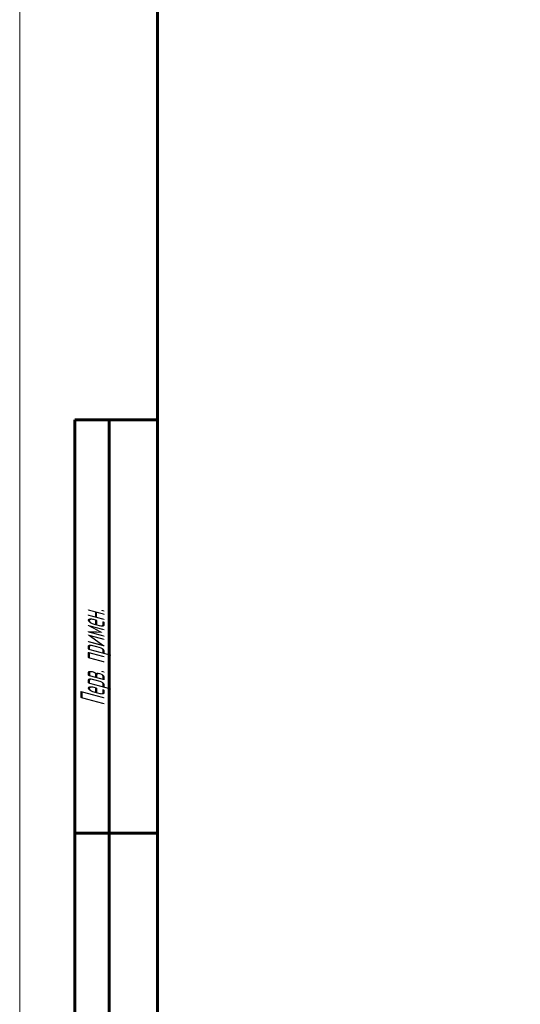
# Model space of a CAD drawing. Header units: millimetres. Extents: x 0 to 325, y 0 to 605.
# Tile 3 of 9: x 0 to 73, y 207 to 350. Entities that reach past the tile are written whole.
import ezdxf

# ---------------------------------------------------------------- set-up
doc = ezdxf.new("R2010")
doc.units = ezdxf.units.MM
for name, pattern in [('K5LT_BASIC', [0]), ('K5LT_THIN', [0]), ('K5LT_THIN_INCLUDED_TO_HATCHING', [0])]:
    doc.linetypes.add(name, pattern=pattern)
doc.layers.add('Системный слой', color=7, linetype='Continuous')
doc.layers.add('Системный слой (1)', color=251, linetype='Continuous', true_color=0x6c6c6c)
doc.styles.add('KDIMTEXTSTYLE', font='GOST_AU.SHX', dxfattribs={"width": 0.96, "oblique": 15, "height": 5})
doc.styles.add('KTEXTSTYLE', font='GOST_AU.SHX', dxfattribs={"width": 0.56, "height": 5})
doc.dimstyles.new('KDIMSTYLE (2.00)', dxfattribs={"dimtxt": 5, "dimasz": 1, "dimexe": 2, "dimexo": 0, "dimgap": 1, "dimtad": 1, "dimlfac": 0.5, "dimtxsty": 'KDIMTEXTSTYLE', "dimsah": 1, "dimcen": 0, "dimdle": 1, "dimadec": 0, "dimazin": 0, "dimtfac": 0.667, "dimtmove": 0, "dimatfit": 3, "dimfxl": 1, "dimtvp": 1, "dimtolj": 1, "dimtzin": 0, "dimarcsym": 0})

# ---------------------------------------------------------------- blocks, each defined once
blk = doc.blocks.new('U30')
at = {"layer": 'Системный слой (1)', "color": 7, "linetype": 'K5LT_THIN_INCLUDED_TO_HATCHING', "lineweight": 18, "true_color": 0xffffff}
blk.add_line((0, 0), (0.002123, 420.003221), dxfattribs=at)
blk = doc.blocks.new('KDIMARROW_01')
at = {"layer": 'Системный слой'}
blk.add_hatch(color=0, dxfattribs=at).paths.add_polyline_path([(0, 0), (-5, 0.66), (-4.5, 0), (-5, -0.66)])
at = {"layer": 'Системный слой', "color": 0, "linetype": 'K5LT_THIN', "lineweight": 18}
for p, q in [((-4.5, 0), (-5, 0.66)), ((-5, 0.66), (0, 0)), ((0, 0), (-5, -0.66)), ((-5, -0.66), (-4.5, 0))]:
    blk.add_line(p, q, dxfattribs=at)
at = {"layer": 'Системный слой (1)', "color": 0, "linetype": 'K5LT_THIN', "lineweight": 18}
blk.add_line((122.53, 241.06), (120.53, 241.06), dxfattribs=at)
blk = doc.blocks.new('D2')
at = {"layer": 'Defpoints', "color": 0}
for p in [(122.534958, 363.942478), (122.534958, 167.955655), (202.534958, 153.505655)]:
    blk.add_point(p, dxfattribs=at)
at = {"layer": 'Системный слой (1)', "color": 0, "lineweight": -2}
for p, q in [((122.534958, 167.955655), (122.534958, 365.942478)), ((202.534958, 153.505655), (202.534958, 365.942478)), ((201.534958, 363.942478), (123.534958, 363.942478))]:
    blk.add_line(p, q, dxfattribs=at)
blk.add_blockref('KDIMARROW_01', (202.534958, 363.942478), dxfattribs=at)
at = {"layer": 'Системный слой (1)', "color": 0, "lineweight": -2, "rotation": 180}
blk.add_blockref('KDIMARROW_01', (122.534958, 363.942478), dxfattribs=at)
at = {"layer": 'Системный слой (1)', "color": 7, "insert": (162.534958, 367.442478), "char_height": 5, "attachment_point": 5, "style": 'KDIMTEXTSTYLE'}
blk.add_mtext('\\A1;\\H5.0;\\W0.960;\\Q15;40{\\H3.335000;%%p2}', dxfattribs=at)
blk = doc.blocks.new('U31')
at = {"color": 7, "linetype": 'K5LT_THIN', "lineweight": 18, "true_color": 0xffffff}
blk.add_line((0, 0), (0, 420), dxfattribs=at)
at = {"color": 143, "linetype": 'K5LT_BASIC', "lineweight": 60, "true_color": 0x33acca}
for p, q in [((20, 5), (20, 415)), ((8, 172), (8, 292)), ((20, 292), (8, 292)), ((13, 172), (13, 292)), ((20, 232), (8, 232))]:
    blk.add_line(p, q, dxfattribs=at)
at = {"color": 7, "insert": (8.822406, 250.517086), "char_height": 3.5, "attachment_point": 1, "rotation": 90, "style": 'KTEXTSTYLE'}
blk.add_mtext('\\H5.0;\\W1.000;\\Q15;\\Q15;\\W0.560;\\H3.50;Перв. примен.', dxfattribs=at)

msp = doc.modelspace()

# ---------------------------------------------------------------- block references
msp.add_blockref('U31', (0, 0))
at = {"layer": 'Системный слой (1)'}
msp.add_blockref('U30', (0, 0), dxfattribs=at)

# ---------------------------------------------------------------- dimensions: what is measured, and where the dimension line sits
at = {"layer": 'Системный слой (1)', "color": 7}
dim = msp.add_linear_dim(base=(122.535, 363.942), p1=(202.535, 153.506), p2=(122.535, 167.956), dimstyle='KDIMSTYLE (2.00)', override={"dimexo": 0, "dimpost": '\\H5.0;\\W0.960;\\Q15;<>', "dimblk1": 'KDIMARROW_01', "dimblk2": 'KDIMARROW_01', "dimse1": 0, "dimse2": 0, "dimclrt": 7, "dimtol": 1, "dimtp": 2, "dimtm": 2, "dimtdec": 0, "dimtolj": 1}, dxfattribs=at)
dim.commit()
dim.dimension.update_dxf_attribs({"geometry": 'D2', "text_midpoint": (162.535, 363.942), "dimtype": 160})

doc.saveas('drawing.dxf')
